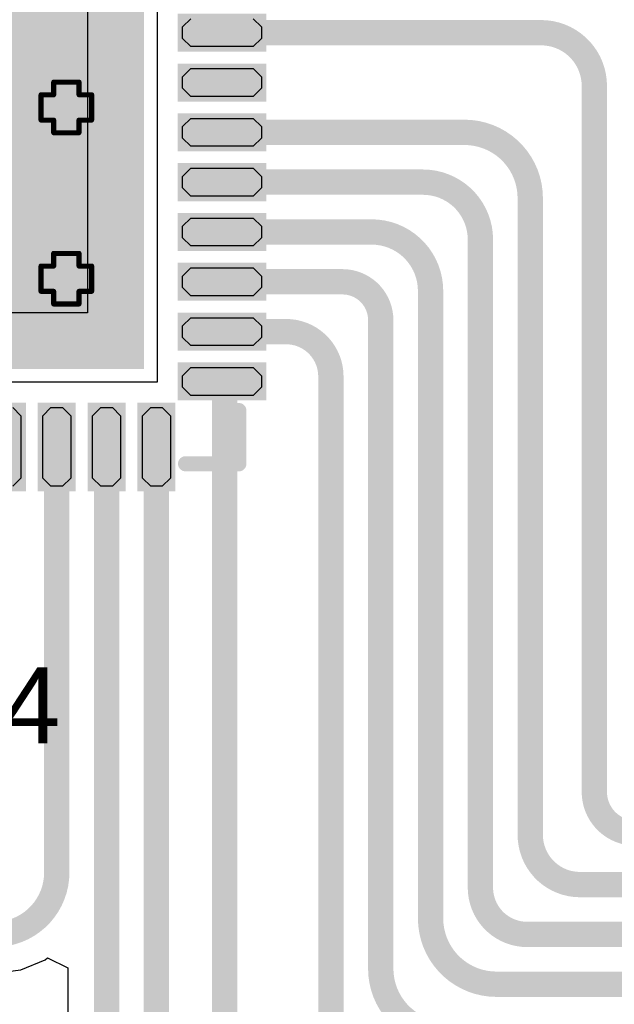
# Model space of a CAD drawing. Header units: inches. Extents: x -0.1 to 10.2, y 0 to 6.5.
# Tile 66 of 95: x 2.416 to 2.651, y 3.299 to 3.688. Entities that reach past the tile are written whole.
import ezdxf

# ---------------------------------------------------------------- set-up
doc = ezdxf.new("R2010")
doc.units = ezdxf.units.IN
doc.header["$MEASUREMENT"] = 0
for name, color, linetype in [('Bottom Layer', 5, 'Continuous'), ('Drill Drawing', 1, 'Continuous'), ('Top Layer', 1, 'Continuous'), ('Top Overlay', 2, 'Continuous'), ('Top Paste', 8, 'Continuous'), ('Top Solder', 216, 'Continuous'), ('Via Holes', 16, 'Continuous')]:
    doc.layers.add(name, color=color, linetype=linetype)
doc.styles.add('Arial', font='txt', dxfattribs={"height": 0.2})

# ---------------------------------------------------------------- blocks, each defined once
blk = doc.blocks.new('48_QFN__7_7__17')
at = {"layer": 'Top Layer'}
for points in [[(-0.10138, 0.10138), (0.10138, 0.10138), (0.10138, -0.10138), (-0.10138, -0.10138)], [(0.11859, 0.03504), (0.14971, 0.03504), (0.14971, 0.02402), (0.11859, 0.02402)], [(0.11859, 0.01535), (0.14971, 0.01535), (0.14971, 0.00433), (0.11859, 0.00433)], [(0.11859, -0.00433), (0.14971, -0.00433), (0.14971, -0.01535), (0.11859, -0.01535)], [(0.11859, -0.02402), (0.14971, -0.02402), (0.14971, -0.03504), (0.11859, -0.03504)], [(0.11859, -0.0437), (0.14971, -0.0437), (0.14971, -0.05472), (0.11859, -0.05472)], [(0.11859, -0.06339), (0.14971, -0.06339), (0.14971, -0.07441), (0.11859, -0.07441)], [(0.11859, -0.08307), (0.14971, -0.08307), (0.14971, -0.09409), (0.11859, -0.09409)], [(0.11859, -0.10276), (0.14971, -0.10276), (0.14971, -0.11378), (0.11859, -0.11378)], [(0.0437, -0.11859), (0.05472, -0.11859), (0.05472, -0.14971), (0.0437, -0.14971)], [(0.06339, -0.11859), (0.07441, -0.11859), (0.07441, -0.14971), (0.06339, -0.14971)], [(0.08307, -0.11859), (0.09409, -0.11859), (0.09409, -0.14971), (0.08307, -0.14971)], [(0.10276, -0.11859), (0.11378, -0.11859), (0.11378, -0.14971), (0.10276, -0.14971)]]:
    blk.add_hatch(color=1, dxfattribs=at).paths.add_polyline_path(points)
at = {"layer": 'Top Solder'}
for points in [[(-0.10338, 0.10338), (0.10338, 0.10338), (0.10338, -0.10338), (-0.10338, -0.10338)], [(0.11659, 0.03704), (0.15171, 0.03704), (0.15171, 0.02202), (0.11659, 0.02202)], [(0.11659, 0.01735), (0.15171, 0.01735), (0.15171, 0.00233), (0.11659, 0.00233)], [(0.11659, -0.00233), (0.15171, -0.00233), (0.15171, -0.01735), (0.11659, -0.01735)], [(0.11659, -0.02202), (0.15171, -0.02202), (0.15171, -0.03704), (0.11659, -0.03704)], [(0.11659, -0.0417), (0.15171, -0.0417), (0.15171, -0.05672), (0.11659, -0.05672)], [(0.11659, -0.06139), (0.15171, -0.06139), (0.15171, -0.07641), (0.11659, -0.07641)], [(0.11659, -0.08107), (0.15171, -0.08107), (0.15171, -0.09609), (0.11659, -0.09609)], [(0.11659, -0.10076), (0.15171, -0.10076), (0.15171, -0.11578), (0.11659, -0.11578)], [(0.0417, -0.11659), (0.05672, -0.11659), (0.05672, -0.15171), (0.0417, -0.15171)], [(0.06139, -0.11659), (0.07641, -0.11659), (0.07641, -0.15171), (0.06139, -0.15171)], [(0.08107, -0.11659), (0.09609, -0.11659), (0.09609, -0.15171), (0.08107, -0.15171)], [(0.10076, -0.11659), (0.11578, -0.11659), (0.11578, -0.15171), (0.10076, -0.15171)]]:
    blk.add_hatch(color=216, dxfattribs=at).paths.add_polyline_path(points)
at = {"layer": 'Top Overlay', "const_width": 0.006}
for points in [[(0.1408, -0.1408), (0.1408, -0.11978)], [(0.11978, -0.1408), (0.1408, -0.1408)]]:
    blk.add_lwpolyline(points, dxfattribs=at)
at = {"layer": 'Top Overlay', "const_width": 0.003}
for points in [[(0.1393, -0.11978, 1), (0.1423, -0.11978, 1)], [(0.11828, -0.1408, 1), (0.12128, -0.1408, 1)], [(0.1393, -0.1408, 1), (0.1423, -0.1408, 1)], [(0.1393, -0.1408, 1), (0.1423, -0.1408, 1)]]:
    blk.add_lwpolyline(points, format="xyb", close=True, dxfattribs=at)
at = {"layer": 'Top Paste'}
for p, q in [((0.0811, 0.0811), (0.0811, -0.0811)), ((0.11859, 0.03181), (0.12182, 0.03504)), ((0.14648, 0.03504), (0.14971, 0.03181)), ((0.11859, 0.02725), (0.11859, 0.03181)), ((0.14971, 0.03181), (0.14971, 0.02725)), ((0.12182, 0.02402), (0.11859, 0.02725)), ((0.14971, 0.02725), (0.14648, 0.02402)), ((0.12411, 0.02402), (0.12182, 0.02402)), ((0.14419, 0.02402), (0.12411, 0.02402)), ((0.14648, 0.02402), (0.14419, 0.02402)), ((0.14419, 0.02402), (0.14419, 0.02402)), ((0.11859, 0.01212), (0.12182, 0.01535)), ((0.11859, 0.00756), (0.11859, 0.01212)), ((0.12182, 0.01535), (0.12411, 0.01535)), ((0.12411, 0.01535), (0.12411, 0.01535)), ((0.12411, 0.01535), (0.14419, 0.01535)), ((0.14419, 0.01535), (0.14648, 0.01535)), ((0.14648, 0.01535), (0.14971, 0.01212)), ((0.14971, 0.01212), (0.14971, 0.00756)), ((0.12182, 0.00433), (0.11859, 0.00756)), ((0.12411, 0.00433), (0.12182, 0.00433)), ((0.14419, 0.00433), (0.12411, 0.00433)), ((0.14648, 0.00433), (0.14419, 0.00433)), ((0.14419, 0.00433), (0.14419, 0.00433)), ((0.14971, 0.00756), (0.14648, 0.00433)), ((0.11859, -0.00756), (0.12182, -0.00433)), ((0.11859, -0.01212), (0.11859, -0.00756)), ((0.12182, -0.00433), (0.12411, -0.00433)), ((0.12411, -0.00433), (0.12411, -0.00433)), ((0.12411, -0.00433), (0.14419, -0.00433)), ((0.14419, -0.00433), (0.14648, -0.00433)), ((0.14648, -0.00433), (0.14971, -0.00756)), ((0.14971, -0.00756), (0.14971, -0.01212)), ((0.12182, -0.01535), (0.11859, -0.01212)), ((0.12411, -0.01535), (0.12182, -0.01535)), ((0.14419, -0.01535), (0.12411, -0.01535)), ((0.14648, -0.01535), (0.14419, -0.01535)), ((0.14419, -0.01535), (0.14419, -0.01535)), ((0.14971, -0.01212), (0.14648, -0.01535)), ((0.11859, -0.02725), (0.12182, -0.02402)), ((0.12182, -0.02402), (0.12411, -0.02402)), ((0.12411, -0.02402), (0.12411, -0.02402)), ((0.12411, -0.02402), (0.14419, -0.02402)), ((0.14419, -0.02402), (0.14648, -0.02402)), ((0.14648, -0.02402), (0.14971, -0.02725)), ((0.11859, -0.03181), (0.11859, -0.02725)), ((0.14971, -0.02725), (0.14971, -0.03181)), ((0.12182, -0.03504), (0.11859, -0.03181)), ((0.14971, -0.03181), (0.14648, -0.03504)), ((0.12411, -0.03504), (0.12182, -0.03504)), ((0.14419, -0.03504), (0.12411, -0.03504)), ((0.14648, -0.03504), (0.14419, -0.03504)), ((0.14419, -0.03504), (0.14419, -0.03504)), ((0.11859, -0.04693), (0.12182, -0.0437)), ((0.12182, -0.0437), (0.12411, -0.0437)), ((0.12411, -0.0437), (0.12411, -0.0437)), ((0.12411, -0.0437), (0.14419, -0.0437)), ((0.14419, -0.0437), (0.14648, -0.0437)), ((0.14648, -0.0437), (0.14971, -0.04693)), ((0.11859, -0.05149), (0.11859, -0.04693)), ((0.14971, -0.04693), (0.14971, -0.05149)), ((0.12182, -0.05472), (0.11859, -0.05149)), ((0.14971, -0.05149), (0.14648, -0.05472)), ((0.12411, -0.05472), (0.12182, -0.05472)), ((0.14419, -0.05472), (0.12411, -0.05472)), ((0.14648, -0.05472), (0.14419, -0.05472)), ((0.14419, -0.05472), (0.14419, -0.05472)), ((0.11859, -0.06662), (0.12182, -0.06339)), ((0.12182, -0.06339), (0.12411, -0.06339)), ((0.12411, -0.06339), (0.12411, -0.06339)), ((0.12411, -0.06339), (0.14419, -0.06339)), ((0.14419, -0.06339), (0.14648, -0.06339)), ((0.14648, -0.06339), (0.14971, -0.06662)), ((0.11859, -0.07118), (0.11859, -0.06662)), ((0.14971, -0.06662), (0.14971, -0.07118)), ((0.12182, -0.07441), (0.11859, -0.07118)), ((0.14971, -0.07118), (0.14648, -0.07441)), ((0.12411, -0.07441), (0.12182, -0.07441)), ((0.14419, -0.07441), (0.12411, -0.07441)), ((0.14648, -0.07441), (0.14419, -0.07441)), ((0.14419, -0.07441), (0.14419, -0.07441)), ((0.0811, -0.0811), (-0.0811, -0.0811)), ((0.11859, -0.0863), (0.12182, -0.08307)), ((0.12182, -0.08307), (0.12411, -0.08307)), ((0.12411, -0.08307), (0.12411, -0.08307)), ((0.12411, -0.08307), (0.14419, -0.08307)), ((0.14419, -0.08307), (0.14648, -0.08307)), ((0.14648, -0.08307), (0.14971, -0.0863)), ((0.11859, -0.09086), (0.11859, -0.0863)), ((0.14971, -0.0863), (0.14971, -0.09086)), ((0.12182, -0.09409), (0.11859, -0.09086)), ((0.14971, -0.09086), (0.14648, -0.09409)), ((0.12411, -0.09409), (0.12182, -0.09409)), ((0.14419, -0.09409), (0.12411, -0.09409)), ((0.14648, -0.09409), (0.14419, -0.09409)), ((0.14419, -0.09409), (0.14419, -0.09409)), ((0.11859, -0.10599), (0.12182, -0.10276)), ((0.12182, -0.10276), (0.12411, -0.10276)), ((0.12411, -0.10276), (0.12411, -0.10276)), ((0.12411, -0.10276), (0.14419, -0.10276)), ((0.14419, -0.10276), (0.14648, -0.10276)), ((0.14648, -0.10276), (0.14971, -0.10599)), ((0.11859, -0.11055), (0.11859, -0.10599)), ((0.14971, -0.10599), (0.14971, -0.11055)), ((0.12182, -0.11378), (0.11859, -0.11055)), ((0.14971, -0.11055), (0.14648, -0.11378)), ((0.12411, -0.11378), (0.12182, -0.11378)), ((0.14419, -0.11378), (0.12411, -0.11378)), ((0.14648, -0.11378), (0.14419, -0.11378)), ((0.14419, -0.11378), (0.14419, -0.11378)), ((0.05149, -0.11859), (0.05472, -0.12182)), ((0.06339, -0.12182), (0.06662, -0.11859)), ((0.06662, -0.11859), (0.07118, -0.11859)), ((0.07118, -0.11859), (0.07441, -0.12182)), ((0.08307, -0.12182), (0.0863, -0.11859)), ((0.0863, -0.11859), (0.09086, -0.11859)), ((0.09086, -0.11859), (0.09409, -0.12182)), ((0.10276, -0.12182), (0.10599, -0.11859)), ((0.10599, -0.11859), (0.11055, -0.11859)), ((0.11055, -0.11859), (0.11378, -0.12182)), ((0.05472, -0.12182), (0.05472, -0.12411)), ((0.05472, -0.12411), (0.05472, -0.12411)), ((0.05472, -0.12411), (0.05472, -0.14419)), ((0.06339, -0.12411), (0.06339, -0.12182)), ((0.06339, -0.14419), (0.06339, -0.12411)), ((0.07441, -0.12182), (0.07441, -0.12411)), ((0.07441, -0.12411), (0.07441, -0.12411)), ((0.07441, -0.12411), (0.07441, -0.14419)), ((0.08307, -0.12411), (0.08307, -0.12182)), ((0.08307, -0.14419), (0.08307, -0.12411)), ((0.09409, -0.12182), (0.09409, -0.12411)), ((0.09409, -0.12411), (0.09409, -0.12411)), ((0.09409, -0.12411), (0.09409, -0.14419)), ((0.10276, -0.12411), (0.10276, -0.12182)), ((0.10276, -0.14419), (0.10276, -0.12411)), ((0.11378, -0.12182), (0.11378, -0.12411)), ((0.11378, -0.12411), (0.11378, -0.12411)), ((0.11378, -0.12411), (0.11378, -0.14419)), ((0.05472, -0.14648), (0.05149, -0.14971)), ((0.05472, -0.14419), (0.05472, -0.14648)), ((0.06339, -0.14648), (0.06339, -0.14419)), ((0.06339, -0.14419), (0.06339, -0.14419)), ((0.06662, -0.14971), (0.06339, -0.14648)), ((0.07441, -0.14648), (0.07118, -0.14971)), ((0.07441, -0.14419), (0.07441, -0.14648)), ((0.08307, -0.14648), (0.08307, -0.14419)), ((0.08307, -0.14419), (0.08307, -0.14419)), ((0.0863, -0.14971), (0.08307, -0.14648)), ((0.09409, -0.14648), (0.09086, -0.14971)), ((0.09409, -0.14419), (0.09409, -0.14648)), ((0.10276, -0.14648), (0.10276, -0.14419)), ((0.10276, -0.14419), (0.10276, -0.14419)), ((0.10599, -0.14971), (0.10276, -0.14648)), ((0.11378, -0.14648), (0.11055, -0.14971)), ((0.11378, -0.14419), (0.11378, -0.14648)), ((0.07118, -0.14971), (0.06662, -0.14971)), ((0.09086, -0.14971), (0.0863, -0.14971)), ((0.11055, -0.14971), (0.10599, -0.14971))]:
    blk.add_line(p, q, dxfattribs=at)

msp = doc.modelspace()

# ---------------------------------------------------------------- hatches: boundary and pattern name
at = {"layer": 'Bottom Layer'}
h = msp.add_hatch(color=5, dxfattribs=at)
edge = h.paths.add_edge_path()
edge.add_arc((2.43488, 3.65354), 0.01181, 0, 360)
h = msp.add_hatch(color=5, dxfattribs=at)
edge = h.paths.add_edge_path()
edge.add_arc((2.43488, 3.58587), 0.01181, 0, 360)
at = {"layer": 'Top Layer'}
h = msp.add_hatch(color=1, dxfattribs=at)
edge = h.paths.add_edge_path()
edge.add_arc((2.43488, 3.65354), 0.01181, 0, 360)
h = msp.add_hatch(color=1, dxfattribs=at)
edge = h.paths.add_edge_path()
edge.add_arc((2.43488, 3.58587), 0.01181, 0, 360)
at = {"layer": 'Via Holes'}
h = msp.add_hatch(color=7, dxfattribs=at)
edge = h.paths.add_edge_path()
edge.add_arc((2.43488, 3.65354), 0.00591, 0, 360)
h = msp.add_hatch(color=7, dxfattribs=at)
edge = h.paths.add_edge_path()
edge.add_arc((2.43488, 3.58587), 0.00591, 0, 360)

# ---------------------------------------------------------------- linework, layer by layer
at = {"layer": 'Drill Drawing', "const_width": 0.002}
for points in [[(2.42988, 3.65854), (2.42988, 3.66354)], [(2.42988, 3.66354), (2.43988, 3.66354)], [(2.43988, 3.65854), (2.43988, 3.66354)], [(2.42488, 3.64854), (2.42488, 3.65854)], [(2.42488, 3.65854), (2.42988, 3.65854)], [(2.43988, 3.65854), (2.44488, 3.65854)], [(2.44488, 3.64854), (2.44488, 3.65854)], [(2.42488, 3.64854), (2.42988, 3.64854)], [(2.42988, 3.64354), (2.42988, 3.64854)], [(2.43988, 3.64854), (2.44488, 3.64854)], [(2.43988, 3.64354), (2.43988, 3.64854)], [(2.42988, 3.64354), (2.43988, 3.64354)], [(2.42988, 3.59087), (2.42988, 3.59587)], [(2.42988, 3.59587), (2.43988, 3.59587)], [(2.43988, 3.59087), (2.43988, 3.59587)], [(2.42488, 3.58087), (2.42488, 3.59087)], [(2.42488, 3.59087), (2.42988, 3.59087)], [(2.43988, 3.59087), (2.44488, 3.59087)], [(2.44488, 3.58087), (2.44488, 3.59087)], [(2.42488, 3.58087), (2.42988, 3.58087)], [(2.42988, 3.57587), (2.42988, 3.58087)], [(2.43988, 3.58087), (2.44488, 3.58087)], [(2.43988, 3.57587), (2.43988, 3.58087)], [(2.42988, 3.57587), (2.43988, 3.57587)]]:
    msp.add_lwpolyline(points, dxfattribs=at)
at = {"layer": 'Drill Drawing', "const_width": 0.001}
for points in [[(2.42938, 3.66354, 1), (2.43038, 3.66354, 1)], [(2.42938, 3.66354, 1), (2.43038, 3.66354, 1)], [(2.43938, 3.66354, 1), (2.44038, 3.66354, 1)], [(2.43938, 3.66354, 1), (2.44038, 3.66354, 1)], [(2.42438, 3.65854, 1), (2.42538, 3.65854, 1)], [(2.42438, 3.65854, 1), (2.42538, 3.65854, 1)], [(2.42938, 3.65854, 1), (2.43038, 3.65854, 1)], [(2.42938, 3.65854, 1), (2.43038, 3.65854, 1)], [(2.43938, 3.65854, 1), (2.44038, 3.65854, 1)], [(2.43938, 3.65854, 1), (2.44038, 3.65854, 1)], [(2.44438, 3.65854, 1), (2.44538, 3.65854, 1)], [(2.44438, 3.65854, 1), (2.44538, 3.65854, 1)], [(2.42438, 3.64854, 1), (2.42538, 3.64854, 1)], [(2.42438, 3.64854, 1), (2.42538, 3.64854, 1)], [(2.42938, 3.64854, 1), (2.43038, 3.64854, 1)], [(2.42938, 3.64854, 1), (2.43038, 3.64854, 1)], [(2.43938, 3.64854, 1), (2.44038, 3.64854, 1)], [(2.43938, 3.64854, 1), (2.44038, 3.64854, 1)], [(2.44438, 3.64854, 1), (2.44538, 3.64854, 1)], [(2.44438, 3.64854, 1), (2.44538, 3.64854, 1)], [(2.42938, 3.64354, 1), (2.43038, 3.64354, 1)], [(2.42938, 3.64354, 1), (2.43038, 3.64354, 1)], [(2.43938, 3.64354, 1), (2.44038, 3.64354, 1)], [(2.43938, 3.64354, 1), (2.44038, 3.64354, 1)], [(2.42938, 3.59587, 1), (2.43038, 3.59587, 1)], [(2.42938, 3.59587, 1), (2.43038, 3.59587, 1)], [(2.43938, 3.59587, 1), (2.44038, 3.59587, 1)], [(2.43938, 3.59587, 1), (2.44038, 3.59587, 1)], [(2.42438, 3.59087, 1), (2.42538, 3.59087, 1)], [(2.42438, 3.59087, 1), (2.42538, 3.59087, 1)], [(2.42938, 3.59087, 1), (2.43038, 3.59087, 1)], [(2.42938, 3.59087, 1), (2.43038, 3.59087, 1)], [(2.43938, 3.59087, 1), (2.44038, 3.59087, 1)], [(2.43938, 3.59087, 1), (2.44038, 3.59087, 1)], [(2.44438, 3.59087, 1), (2.44538, 3.59087, 1)], [(2.44438, 3.59087, 1), (2.44538, 3.59087, 1)], [(2.42438, 3.58087, 1), (2.42538, 3.58087, 1)], [(2.42438, 3.58087, 1), (2.42538, 3.58087, 1)], [(2.42938, 3.58087, 1), (2.43038, 3.58087, 1)], [(2.42938, 3.58087, 1), (2.43038, 3.58087, 1)], [(2.43938, 3.58087, 1), (2.44038, 3.58087, 1)], [(2.43938, 3.58087, 1), (2.44038, 3.58087, 1)], [(2.44438, 3.58087, 1), (2.44538, 3.58087, 1)], [(2.44438, 3.58087, 1), (2.44538, 3.58087, 1)], [(2.42938, 3.57587, 1), (2.43038, 3.57587, 1)], [(2.42938, 3.57587, 1), (2.43038, 3.57587, 1)], [(2.43938, 3.57587, 1), (2.44038, 3.57587, 1)], [(2.43938, 3.57587, 1), (2.44038, 3.57587, 1)]]:
    msp.add_lwpolyline(points, format="xyb", close=True, dxfattribs=at)
at = {"layer": 'Top Layer'}
for p, q in [((2.4708, 3.70693), (2.4708, 3.66756)), ((2.4708, 3.66756), (2.4708, 3.62819)), ((2.4708, 3.62819), (2.4708, 3.58882)), ((2.4708, 3.58882), (2.4708, 3.54495)), ((2.4708, 3.54495), (2.35653, 3.54495)), ((2.41694, 3.31279), (2.42654, 3.31676)), ((2.42654, 3.31676), (2.42749, 3.3175)), ((2.42749, 3.3175), (2.43549, 3.31355)), ((2.40664, 3.31143), (2.41694, 3.31279)), ((2.43549, 3.31355), (2.43549, 3.24114))]:
    msp.add_line(p, q, dxfattribs=at)
at = {"layer": 'Top Layer', "const_width": 0.01}
for points in [[(2.49744, 3.68307), (2.62241, 3.68307)], [(2.64342, 3.38307), (2.64342, 3.66205)], [(2.49744, 3.6437), (2.59213, 3.6437)], [(2.49744, 3.62402), (2.57575, 3.62402)], [(2.61811, 3.36611), (2.61811, 3.61772)], [(2.49744, 3.60433), (2.55547, 3.60433)], [(2.59842, 3.34524), (2.59842, 3.60134)], [(2.49744, 3.58465), (2.54393, 3.58465)], [(2.57874, 3.33312), (2.57874, 3.58106)], [(2.55905, 3.31333), (2.55905, 3.56952)], [(2.49744, 3.56496), (2.52165, 3.56496)], [(2.53937, 3.29124), (2.53937, 3.54724)], [(2.49744, 3.27252), (2.49744, 3.54528)], [(2.4311, 3.35124), (2.4311, 3.51831)], [(2.45079, 3.24114), (2.45079, 3.51831)], [(2.47047, 3.25415), (2.47047, 3.51831)], [(2.63777, 3.34646), (3.82216, 3.34646)], [(2.6169, 3.32677), (3.77943, 3.32677)], [(2.55905, 3.31326), (2.55905, 3.31333)], [(2.60477, 3.30709), (3.72652, 3.30709)]]:
    msp.add_lwpolyline(points, dxfattribs=at)
at = {"layer": 'Top Layer', "const_width": 0.005}
for points in [[(2.49494, 3.68307, 1), (2.49994, 3.68307, 1)], [(2.61991, 3.68307, 1), (2.62491, 3.68307, 1)], [(2.61991, 3.68307, 1), (2.62491, 3.68307, 1)], [(2.64092, 3.66205, 1), (2.64592, 3.66205, 1)], [(2.64092, 3.66205, 1), (2.64592, 3.66205, 1)], [(2.49494, 3.6437, 1), (2.49994, 3.6437, 1)], [(2.58963, 3.6437, 1), (2.59463, 3.6437, 1)], [(2.58963, 3.6437, 1), (2.59463, 3.6437, 1)], [(2.49494, 3.62402, 1), (2.49994, 3.62402, 1)], [(2.57325, 3.62402, 1), (2.57825, 3.62402, 1)], [(2.57325, 3.62402, 1), (2.57825, 3.62402, 1)], [(2.61561, 3.61772, 1), (2.62061, 3.61772, 1)], [(2.61561, 3.61772, 1), (2.62061, 3.61772, 1)], [(2.49494, 3.60433, 1), (2.49994, 3.60433, 1)], [(2.55297, 3.60433, 1), (2.55797, 3.60433, 1)], [(2.55297, 3.60433, 1), (2.55797, 3.60433, 1)], [(2.59592, 3.60134, 1), (2.60092, 3.60134, 1)], [(2.59592, 3.60134, 1), (2.60092, 3.60134, 1)], [(2.49494, 3.58465, 1), (2.49994, 3.58465, 1)], [(2.54143, 3.58465, 1), (2.54643, 3.58465, 1)], [(2.54143, 3.58465, 1), (2.54643, 3.58465, 1)], [(2.57624, 3.58106, 1), (2.58124, 3.58106, 1)], [(2.57624, 3.58106, 1), (2.58124, 3.58106, 1)], [(2.55655, 3.56952, 1), (2.56155, 3.56952, 1)], [(2.55655, 3.56952, 1), (2.56155, 3.56952, 1)], [(2.49494, 3.56496, 1), (2.49994, 3.56496, 1)], [(2.51915, 3.56496, 1), (2.52415, 3.56496, 1)], [(2.51915, 3.56496, 1), (2.52415, 3.56496, 1)], [(2.53687, 3.54724, 1), (2.54187, 3.54724, 1)], [(2.53687, 3.54724, 1), (2.54187, 3.54724, 1)], [(2.49494, 3.54528, 1), (2.49994, 3.54528, 1)], [(2.4286, 3.51831, 1), (2.4336, 3.51831, 1)], [(2.44829, 3.51831, 1), (2.45329, 3.51831, 1)], [(2.46797, 3.51831, 1), (2.47297, 3.51831, 1)], [(2.64092, 3.38307, 1), (2.64592, 3.38307, 1)], [(2.64092, 3.38307, 1), (2.64592, 3.38307, 1)], [(2.61561, 3.36611, 1), (2.62061, 3.36611, 1)], [(2.61561, 3.36611, 1), (2.62061, 3.36611, 1)], [(2.4286, 3.35124, 1), (2.4336, 3.35124, 1)], [(2.4286, 3.35124, 1), (2.4336, 3.35124, 1)], [(2.59592, 3.34524, 1), (2.60092, 3.34524, 1)], [(2.59592, 3.34524, 1), (2.60092, 3.34524, 1)], [(2.63527, 3.34646, 1), (2.64027, 3.34646, 1)], [(2.63527, 3.34646, 1), (2.64027, 3.34646, 1)], [(2.57624, 3.33312, 1), (2.58124, 3.33312, 1)], [(2.57624, 3.33312, 1), (2.58124, 3.33312, 1)], [(2.6144, 3.32677, 1), (2.6194, 3.32677, 1)], [(2.6144, 3.32677, 1), (2.6194, 3.32677, 1)], [(2.55655, 3.31333, 1), (2.56155, 3.31333, 1)], [(2.55655, 3.31333, 1), (2.56155, 3.31333, 1)], [(2.55655, 3.31326, 1), (2.56155, 3.31326, 1)], [(2.55655, 3.31326, 1), (2.56155, 3.31326, 1)], [(2.60227, 3.30709, 1), (2.60727, 3.30709, 1)], [(2.60227, 3.30709, 1), (2.60727, 3.30709, 1)]]:
    msp.add_lwpolyline(points, format="xyb", close=True, dxfattribs=at)
at = {"layer": 'Top Layer', "const_width": 0.01}
for points in [[(2.62241, 3.68307, -0.414214), (2.64342, 3.66205)], [(2.59213, 3.6437, -0.414214), (2.61811, 3.61772)], [(2.57575, 3.62402, -0.414214), (2.59842, 3.60134)], [(2.55547, 3.60433, -0.414214), (2.57874, 3.58106)], [(2.54393, 3.58465, -0.414214), (2.55905, 3.56952)], [(2.52165, 3.56496, -0.414214), (2.53937, 3.54724)], [(2.65968, 3.36682, -0.414214), (2.64342, 3.38307)], [(2.63777, 3.34646, -0.414214), (2.61811, 3.36611)], [(2.4311, 3.35124, -0.414214), (2.40664, 3.32677)], [(2.6169, 3.32677, -0.414214), (2.59842, 3.34524)], [(2.60477, 3.30709, -0.414214), (2.57874, 3.33312)], [(2.58492, 3.2874, -0.414217), (2.55905, 3.31326)]]:
    msp.add_lwpolyline(points, format="xyb", dxfattribs=at)

# ---------------------------------------------------------------- block references
msp.add_blockref('48_QFN__7_7__17', (2.3622, 3.65354))

# ---------------------------------------------------------------- texts
at = {"layer": 'Top Overlay', "style": 'Arial'}
msp.add_text('C4', height=0.03, dxfattribs=at).set_placement((2.37903, 3.40233))

doc.saveas('drawing.dxf')
